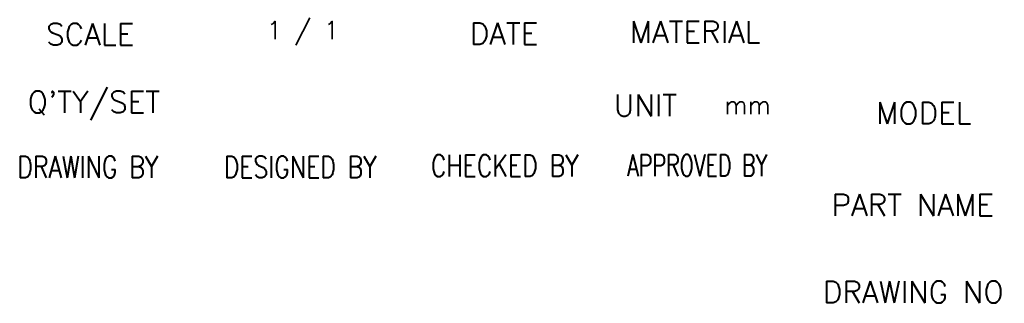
# Model space of a CAD drawing. Header units: millimetres. Extents: x 3128 to 4464, y 361 to 1027.
# Tile 19 of 19: x 4354 to 4464, y 833 to 864. Entities that reach past the tile are written whole.
import ezdxf

# ---------------------------------------------------------------- set-up
doc = ezdxf.new("R2010")
doc.units = ezdxf.units.MM
doc.header["$LTSCALE"] = 0.1
doc.layers.add('6', color=2, linetype='Continuous')
doc.styles.add('GHS', font='romans', dxfattribs={"bigfont": 'ghs'})

msp = doc.modelspace()

# ---------------------------------------------------------------- texts
at = {"layer": '6', "style": 'GHS'}
for s, height, p in [('1 / 1', 2.006, (4381.844, 862.248)), ('MATERIAL', 2.4072, (4422.237, 861.87)), ('SCALE', 2.4072, (4357.322, 861.588)), ('DATE', 2.4072, (4404.436, 861.677)), ("Q'TY/SET", 2.4072, (4355.255, 854.067)), ('UNIT', 2.4072, (4420.478, 853.703)), ('mm', 2.006, (4432.775, 853.942)), ('MODEL', 2.4072, (4449.627, 852.842)), ('PART NAME', 2.4072, (4444.689, 842.638)), ('DRAWING NO', 2.4072, (4443.722, 832.957))]:
    msp.add_text(s, height=height, dxfattribs=at).set_placement(p)
for s, width, p in [('DRAWING BY', 0.8, (4354.114, 846.855)), ('DESIGNED BY', 0.8, (4377.074, 846.855)), ('CHECKED BY', 0.8, (4400.106, 846.991)), ('APPROVED BY', 0.7, (4421.936, 847.028))]:
    msp.add_text(s, height=2.4072, dxfattribs=dict(at, width=width)).set_placement(p)

doc.saveas('drawing.dxf')
